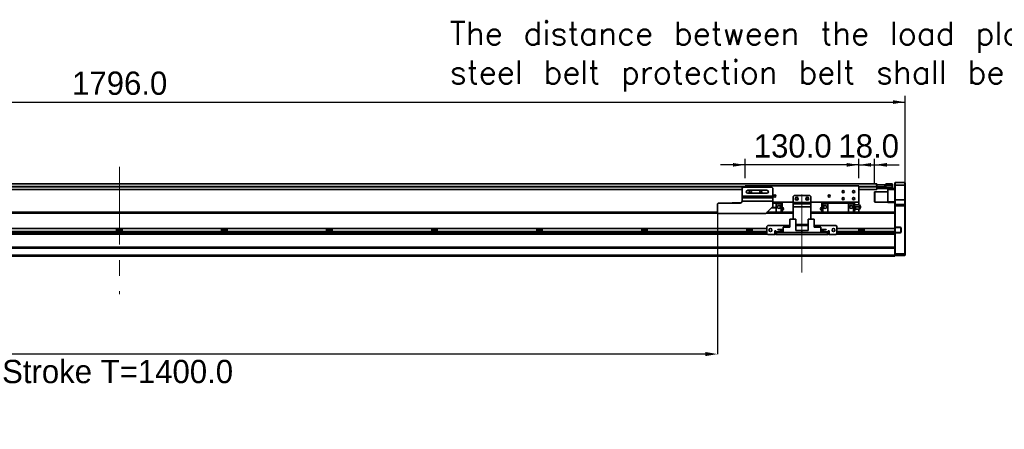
# Model space of a CAD drawing. Header units: millimetres. Extents: x 35 to 2905, y 35 to 2044.
# Tile 7 of 11: x 1025 to 2150, y 851 to 1319. Entities that reach past the tile are written whole.
import ezdxf

# ---------------------------------------------------------------- set-up
doc = ezdxf.new("R2010")
doc.units = ezdxf.units.MM
doc.header["$LTSCALE"] = 7
doc.header["$PDSIZE"] = -1
doc.linetypes.add('CENTERX2', pattern=[20.32, 12.7, -2.54, 2.54, -2.54])
doc.layers.add('黑色实线', color=7, linetype='Continuous')
doc.styles.add('SLDTEXTSTYLE8', font='txt')
doc.styles.add('SLDTEXTSTYLE9', font='txt', dxfattribs={"bigfont": 'bigfont'})
doc.dimstyles.new('SLDDIMSTYLE0', dxfattribs={"dimtxt": 26.6, "dimasz": 14, "dimexe": 0, "dimexo": 0.0625, "dimgap": 6.65, "dimtad": 2, "dimdec": 1, "dimrnd": 1e-09, "dimzin": 4, "dimdsep": 46, "dimtxsty": 'SLDTEXTSTYLE8', "dimsah": 1, "dimcen": 0.09, "dimadec": 0, "dimazin": 1, "dimtfac": 1, "dimtdec": 1, "dimtmove": 0, "dimatfit": 0, "dimfxl": 0, "dimfrac": 2, "dimtolj": 1, "dimtzin": 12, "dimarcsym": 0})
doc.dimstyles.new('SLDDIMSTYLE5', dxfattribs={"dimtxt": 26.6, "dimasz": 14, "dimexe": 0, "dimexo": 0.0625, "dimgap": 6.65, "dimtad": 2, "dimdec": 1, "dimrnd": 1e-09, "dimzin": 4, "dimdsep": 46, "dimtxsty": 'SLDTEXTSTYLE8', "dimsah": 1, "dimcen": 0.09, "dimadec": 0, "dimazin": 1, "dimtfac": 1, "dimtdec": 1, "dimtofl": 0, "dimtmove": 0, "dimatfit": 3, "dimfxl": 0, "dimfrac": 2, "dimtolj": 1, "dimtzin": 12, "dimarcsym": 0})

# ---------------------------------------------------------------- blocks, each defined once
blk = doc.blocks.new('SW_NOTE_4')
at = {"layer": '黑色实线', "color": 0, "insert": (-876.2, 68.1), "char_height": 26.6, "attachment_point": 1, "style": 'SLDTEXTSTYLE9'}
blk.add_mtext('The distance between the load plate and the \\Psteel belt protection belt shall be greater than 4mm', dxfattribs=at)
blk = doc.blocks.new('_D_19')
at = {"layer": '黑色实线'}
for p, q in [((240.7, 1115.8), (240.7, 1232.3)), ((2036.7, 1115.8), (2036.7, 1232.3)), ((240.7, 1225.3), (2036.7, 1225.3))]:
    blk.add_line(p, q, dxfattribs=at)
for points in [[(240.7, 1225.3), (254.7, 1223.2), (254.7, 1227.4)], [(2036.7, 1225.3), (2022.7, 1227.4), (2022.7, 1223.2)]]:
    blk.add_solid(points, dxfattribs=at)
at = {"layer": '黑色实线', "insert": (1084.6, 1260.2), "char_height": 26.6, "attachment_point": 1, "style": 'SLDTEXTSTYLE8'}
blk.add_mtext('1796.0', dxfattribs=at)
blk = doc.blocks.new('_D_21')
at = {"layer": '黑色实线'}
for p, q in [((1853.7, 1138.3), (1853.7, 1160.6)), ((1983.7, 1138.3), (1983.7, 1160.6)), ((1853.7, 1153.6), (1825.7, 1153.6)), ((1983.7, 1153.6), (1853.7, 1153.6)), ((1983.7, 1153.6), (2011.7, 1153.6))]:
    blk.add_line(p, q, dxfattribs=at)
for points in [[(1853.7, 1153.6), (1839.7, 1155.7), (1839.7, 1151.5)], [(1983.7, 1153.6), (1997.7, 1151.5), (1997.7, 1155.7)]]:
    blk.add_solid(points, dxfattribs=at)
at = {"layer": '黑色实线', "insert": (1863.6, 1188.5), "char_height": 26.6, "attachment_point": 1, "style": 'SLDTEXTSTYLE8'}
blk.add_mtext('130.0', dxfattribs=at)
blk = doc.blocks.new('_D_23')
at = {"layer": '黑色实线'}
for p, q in [((1983.7, 1138.3), (1983.7, 1160.6)), ((2001.7, 1131.5), (2001.7, 1160.6)), ((1983.7, 1153.6), (1955.7, 1153.6)), ((1983.7, 1153.6), (2001.7, 1153.6)), ((2001.7, 1153.6), (2029.7, 1153.6))]:
    blk.add_line(p, q, dxfattribs=at)
for points in [[(1983.7, 1153.6), (1969.7, 1155.7), (1969.7, 1151.5)], [(2001.7, 1153.6), (2015.7, 1151.5), (2015.7, 1155.7)]]:
    blk.add_solid(points, dxfattribs=at)
at = {"layer": '黑色实线', "insert": (1960.3, 1188.5), "char_height": 26.6, "attachment_point": 1, "style": 'SLDTEXTSTYLE8'}
blk.add_mtext('18.0', dxfattribs=at)
blk = doc.blocks.new('_D_24')
at = {"layer": 'Defpoints', "color": 0}
for p in [(422.2, 1102.4), (1822.2, 1098.9), (422.2, 937.4)]:
    blk.add_point(p, dxfattribs=at)
at = {"layer": '黑色实线', "color": 0, "lineweight": -2}
for p, q in [((422.2, 1102.4), (422.2, 937.4)), ((1822.2, 1098.9), (1822.2, 937.4)), ((1808.2, 937.4), (436.2, 937.4))]:
    blk.add_line(p, q, dxfattribs=at)
at = {"layer": '黑色实线', "color": 0}
for points in [[(436.2, 939.8), (436.2, 935.1), (422.2, 937.4)], [(1808.2, 939.8), (1808.2, 935.1), (1822.2, 937.4)]]:
    blk.add_solid(points, dxfattribs=at)
at = {"layer": '黑色实线', "color": 0, "insert": (1136.6, 930.8), "char_height": 26.6, "attachment_point": 2, "style": 'SLDTEXTSTYLE8'}
blk.add_mtext('\\A1;Stroke T=1400.0', dxfattribs=at)

msp = doc.modelspace()

# ---------------------------------------------------------------- linework, layer by layer
at = {"color": 7, "linetype": 'Continuous', "lineweight": 35}
for p, q in [((2004.1842359, 1131.7924454), (273.1843489, 1131.7924454)), ((1850.1843112, 1125.2924471), (429.1843372, 1125.2924471)), ((1851.1843579, 1127.9424473), (1850.1843112, 1126.9424452)), ((1850.1843112, 1126.9424452), (1850.1843112, 1117.9424494)), ((1851.1843579, 1127.9424473), (1884.1843503, 1127.9424473)), ((1983.6842912, 1129.4424503), (1853.6842959, 1129.4424503)), ((1853.6842959, 1129.4424503), (1853.6842959, 1127.9424473)), ((1885.184397, 1126.9424452), (1884.1843503, 1127.9424473)), ((1885.184397, 1126.9424452), (1885.184397, 1117.9424494)), ((1983.6842912, 1129.4424503), (1983.6842912, 1110.9424463)), ((2004.1842359, 1125.2924471), (1983.6842912, 1125.2924471)), ((2003.7264722, 1130.6424483), (2003.7274259, 1130.6424483)), ((2003.7274259, 1130.4096847), (2003.7274259, 1130.6424483)), ((2003.7274259, 1130.6424483), (2004.2300122, 1130.6424483)), ((2004.1842359, 1131.7924454), (2004.1842359, 1130.6424483)), ((2004.1842359, 1129.1485026), (2004.1842359, 1128.7924468)), ((2004.1842359, 1128.7924468), (2004.1842359, 1128.2924457)), ((2004.2300122, 1128.6424442), (2004.1842359, 1128.6424442)), ((2004.1842359, 1128.1424507), (2004.4844048, 1128.4424483)), ((2004.1842359, 1128.4424483), (2004.4844048, 1128.4424483)), ((2004.1842359, 1128.2924457), (2004.1842359, 1125.2924471)), ((2004.1842359, 1128.1424507), (2004.4844048, 1128.1424507)), ((2004.1842359, 1127.9424473), (2004.4844048, 1127.9424473)), ((2004.1842359, 1126.7424493), (2004.4844048, 1126.4424442)), ((2004.2300122, 1130.6424483), (2004.2300122, 1128.6424442)), ((2004.2300122, 1130.6424483), (2013.2300752, 1130.6424483)), ((2004.2300122, 1128.6424442), (2013.2300752, 1128.6424442)), ((2004.4844048, 1128.1424507), (2004.4844048, 1128.4424483)), ((2004.4844048, 1128.4424483), (2014.6844285, 1128.4424483)), ((2014.6844285, 1128.1424507), (2004.4844048, 1128.1424507)), ((2004.4844048, 1128.1424507), (2004.4844048, 1127.9424473)), ((2004.4844048, 1127.9424473), (2004.4844048, 1126.4424442)), ((2004.4844048, 1127.9424473), (2021.8844312, 1127.9424473)), ((2021.8844312, 1126.4424442), (2004.4844048, 1126.4424442)), ((2013.2300752, 1128.6424442), (2013.2300752, 1130.6424483)), ((2013.2300752, 1130.6424483), (2013.7271779, 1130.6424483)), ((2013.7271779, 1128.6424442), (2013.2300752, 1128.6424442)), ((2013.7271779, 1130.6424483), (2013.7271779, 1128.6424442)), ((2013.7271779, 1128.6424442), (2014.1842263, 1128.6424442)), ((2014.1842263, 1128.4424483), (2014.1842263, 1128.6424442)), ((2014.6844285, 1131.9424479), (2021.8844312, 1131.9424479)), ((2014.6844285, 1130.4424449), (2014.6844285, 1131.9424479)), ((2021.8844312, 1130.4424449), (2014.6844285, 1130.4424449)), ((2014.6844285, 1128.1424507), (2014.6844285, 1130.4424449)), ((2016.6842835, 1125.4424497), (2016.6842835, 1126.4424442)), ((2024.684419, 1125.4424497), (2016.6842835, 1125.4424497)), ((2016.6842835, 1111.4424474), (2016.6842835, 1125.4424497)), ((2021.8844312, 1130.4424449), (2021.8844312, 1131.9424479)), ((2022.1843617, 1131.6424503), (2021.8844312, 1131.9424479)), ((2022.1843617, 1130.4424449), (2021.8844312, 1130.4424449)), ((2021.8844312, 1127.9424473), (2021.8844312, 1130.4424449)), ((2021.8844312, 1127.9424473), (2022.1843617, 1127.9424473)), ((2021.8844312, 1126.4424442), (2021.8844312, 1127.9424473)), ((2021.8844312, 1126.4424442), (2022.1843617, 1126.7424493)), ((2021.8844312, 1126.4424442), (2024.684419, 1126.4424442)), ((2022.1843617, 1131.6424503), (2022.1843617, 1130.4424449)), ((2022.1843617, 1130.4424449), (2022.1843617, 1127.9424473)), ((2022.1843617, 1127.9424473), (2022.1843617, 1126.7424493)), ((2024.9843495, 1133.442451), (2024.684419, 1133.1424459)), ((2024.684419, 1130.4424449), (2024.684419, 1133.1424459)), ((2024.9843495, 1130.4424449), (2024.684419, 1130.4424449)), ((2024.684419, 1113.4424477), (2024.684419, 1130.4424449)), ((2024.9843495, 1133.442451), (2024.9843495, 1130.4424449)), ((2024.9843495, 1133.442451), (2036.3843339, 1133.442451)), ((2024.9843495, 1130.4424449), (2024.9843495, 1113.4424477)), ((2036.3843339, 1130.4424449), (2024.9843495, 1130.4424449)), ((2036.3843339, 1130.4424449), (2036.3843339, 1133.442451)), ((2036.3843339, 1133.442451), (2036.6842645, 1133.1424459)), ((2036.3843339, 1113.4424477), (2036.3843339, 1130.4424449)), ((2036.3843339, 1130.4424449), (2036.6842645, 1130.4424449)), ((2036.6842645, 1133.1424459), (2036.6842645, 1130.4424449)), ((2036.6842645, 1130.4424449), (2036.6842645, 1113.4424477)), ((1850.1843112, 1117.9424494), (1885.184397, 1117.9424494)), ((1850.1843112, 1115.9494041), (1850.1843112, 1117.9424494)), ((1850.1843112, 1115.9494041), (1885.184397, 1115.9494041)), ((1850.1843112, 1111.9633175), (1850.1843112, 1115.9494041)), ((1878.6843913, 1124.5424493), (1856.6843169, 1124.5424493)), ((1856.6843169, 1121.3424473), (1878.6843913, 1121.3424473)), ((1885.184397, 1117.9424494), (1885.184397, 1115.9494041)), ((1885.184397, 1115.9494041), (1885.184397, 1111.9633175)), ((1909.6842902, 1118.4424466), (1908.6843627, 1117.4424483)), ((1908.6843627, 1117.4424483), (1908.6843627, 1110.4424491)), ((1927.6842969, 1118.4424466), (1909.6842902, 1118.4424466)), ((1928.6843436, 1117.4424483), (1927.6842969, 1118.4424466)), ((1928.6843436, 1117.4424483), (1928.6843436, 1110.4424491)), ((2001.9843476, 1122.9424483), (2001.6842978, 1122.642447)), ((2001.6842978, 1111.2424477), (2001.6842978, 1122.642447)), ((2016.6842835, 1122.9424483), (2001.9843476, 1122.9424483)), ((2001.9843476, 1122.9424483), (2001.9843476, 1110.9424463)), ((1823.1843608, 1109.942448), (1822.1843141, 1108.942446)), ((1822.1843141, 1098.9424481), (1822.1843141, 1108.942446)), ((1823.1843608, 1109.942448), (1848.1843369, 1109.942448)), ((1838.98436, 1110.1424477), (1838.7843268, 1109.942448)), ((1838.98436, 1110.1424477), (1838.98436, 1109.942448)), ((1838.98436, 1110.1424477), (1849.0561145, 1110.1424477)), ((1850.1843112, 1111.9633175), (1850.1843112, 1111.9424484)), ((1885.184397, 1111.9633175), (1850.1843112, 1111.9633175)), ((1877.1843808, 1097.9424461), (1885.184397, 1105.9424474)), ((1883.8843005, 1104.6424477), (1889.1843455, 1104.6424477)), ((1889.1843455, 1104.9424491), (1884.1843503, 1104.9424491)), ((1885.184397, 1111.9633175), (1885.184397, 1105.9424474)), ((1908.6843627, 1110.9424463), (1885.184397, 1110.9424463)), ((1885.184397, 1109.942448), (1889.1843455, 1109.942448)), ((1889.1843455, 1109.942448), (1889.1843455, 1110.9424463)), ((1889.1843455, 1109.942448), (1889.1843455, 1104.9424491)), ((1889.1843455, 1109.942448), (1895.034303, 1109.942448)), ((1895.034303, 1108.942446), (1889.1843455, 1108.942446)), ((1889.1843455, 1104.6424477), (1889.1843455, 1104.9424491)), ((1889.1843455, 1104.6424477), (1889.1843455, 1099.3824533)), ((1895.034303, 1108.942446), (1895.034303, 1109.942448)), ((1896.0343497, 1109.8424464), (1895.034303, 1109.8424464)), ((1895.034303, 1099.3824533), (1895.034303, 1108.942446)), ((1896.0343497, 1108.942446), (1895.034303, 1108.942446)), ((1896.0343497, 1109.8424464), (1896.0343497, 1108.942446)), ((1896.0343497, 1108.942446), (1896.0343497, 1099.3824533)), ((1908.6843627, 1110.4424491), (1928.6843436, 1110.4424491)), ((1908.6843627, 1108.942446), (1908.6843627, 1110.4424491)), ((1908.6843627, 1108.942446), (1928.6843436, 1108.942446)), ((1908.6843627, 1105.4424464), (1908.6843627, 1108.942446)), ((1928.6843436, 1105.4424464), (1908.6843627, 1105.4424464)), ((1908.6843627, 1105.4424464), (1908.6843627, 1091.6393406)), ((1983.6842912, 1110.9424463), (1928.6843436, 1110.9424463)), ((1928.6843436, 1110.4424491), (1928.6843436, 1108.942446)), ((1928.6843436, 1108.942446), (1928.6843436, 1105.4424464)), ((1928.6843436, 1105.4424464), (1928.6843436, 1091.6393406)), ((1941.3343566, 1109.8424464), (1942.3344033, 1109.8424464)), ((1941.3343566, 1108.942446), (1941.3343566, 1109.8424464)), ((1941.3343566, 1099.3824533), (1941.3343566, 1108.942446)), ((1941.3343566, 1108.942446), (1942.3344033, 1108.942446)), ((1942.3344033, 1109.942448), (1948.1843608, 1109.942448)), ((1942.3344033, 1109.942448), (1942.3344033, 1108.942446)), ((1942.3344033, 1108.942446), (1942.3344033, 1099.3824533)), ((1948.1843608, 1108.942446), (1942.3344033, 1108.942446)), ((1948.1843608, 1110.9424463), (1948.1843608, 1109.942448)), ((1948.1843608, 1099.3824533), (1948.1843608, 1109.942448)), ((1948.1843608, 1109.942448), (1971.6843265, 1109.942448)), ((1971.6843265, 1110.9424463), (1971.6843265, 1109.942448)), ((1971.6843265, 1109.942448), (1971.6843265, 1099.3824533)), ((1977.5344031, 1109.942448), (1971.6843265, 1109.942448)), ((1971.6843265, 1108.942446), (1977.5344031, 1108.942446)), ((1977.5344031, 1109.942448), (1977.5344031, 1108.942446)), ((1978.5343307, 1109.8424464), (1977.5344031, 1109.8424464)), ((1977.5344031, 1108.942446), (1977.5344031, 1099.3824533)), ((1978.5343307, 1108.942446), (1977.5344031, 1108.942446)), ((1978.5343307, 1109.8424464), (1978.5343307, 1108.942446)), ((1978.5343307, 1108.942446), (1978.5343307, 1099.3824533)), ((1978.5343307, 1107.9424477), (1983.677377, 1107.9424477)), ((1978.5343307, 1105.4424464), (1983.677377, 1105.4424464)), ((1983.677377, 1102.9424488), (1979.9673455, 1102.9424488)), ((1983.6842912, 1110.9424463), (1983.6842912, 1107.9424477)), ((1983.6842912, 1102.9424488), (1983.6842912, 1099.4424491)), ((1985.4247468, 1105.1961451), (1985.4247468, 1105.6922643)), ((2001.6842978, 1111.2424477), (2001.9843476, 1110.9424463)), ((2001.9843476, 1110.9424463), (2016.6842835, 1110.9424463)), ((2016.6842835, 1111.4424474), (2024.684419, 1111.4424474)), ((2016.6842835, 1110.4424491), (2016.6842835, 1111.4424474)), ((2024.684419, 1110.4424491), (2016.6842835, 1110.4424491)), ((2024.9843495, 1113.4424477), (2024.684419, 1113.4424477)), ((2024.684419, 1108.1424474), (2024.684419, 1113.4424477)), ((2024.9843495, 1108.4424487), (2024.684419, 1108.1424474)), ((2024.684419, 1106.9424494), (2024.684419, 1108.1424474)), ((2024.9843495, 1106.9424494), (2024.684419, 1106.9424494)), ((2024.684419, 1099.0965969), (2024.684419, 1106.9424494)), ((2024.9843495, 1113.4424477), (2024.9843495, 1108.4424487)), ((2024.9843495, 1113.4424477), (2036.3843339, 1113.4424477)), ((2024.9843495, 1108.4424487), (2024.9843495, 1106.9424494)), ((2024.9843495, 1108.4424487), (2036.3843339, 1108.4424487)), ((2024.9843495, 1106.9424494), (2024.9843495, 1082.2924475)), ((2036.3843339, 1106.9424494), (2024.9843495, 1106.9424494)), ((2036.3843339, 1108.4424487), (2036.3843339, 1113.4424477)), ((2036.6842645, 1113.4424477), (2036.3843339, 1113.4424477)), ((2036.3843339, 1106.9424494), (2036.3843339, 1108.4424487)), ((2036.6842645, 1108.1424474), (2036.3843339, 1108.4424487)), ((2036.3843339, 1051.9424479), (2036.3843339, 1106.9424494)), ((2036.6842645, 1106.9424494), (2036.3843339, 1106.9424494)), ((2036.6842645, 1113.4424477), (2036.6842645, 1108.1424474)), ((2036.6842645, 1108.1424474), (2036.6842645, 1106.9424494)), ((2036.6842645, 1106.9424494), (2036.6842645, 1052.0667124)), ((1822.1843141, 1099.3824533), (368.6843412, 1099.3824533)), ((418.5343581, 1099.4424491), (1822.1843141, 1099.4424491)), ((1822.1843141, 1098.9424481), (1823.1843608, 1097.9424461)), ((1823.1843608, 1097.9424461), (1877.1843808, 1097.9424461)), ((1908.6843627, 1099.3824533), (1878.6243098, 1099.3824533)), ((1896.0343497, 1099.4424491), (1908.6843627, 1099.4424491)), ((1904.7343629, 1091.6393406), (1904.7343629, 1082.3393415)), ((1904.7343629, 1091.6393406), (1911.6843837, 1091.6393406)), ((1911.6843837, 1091.6393406), (1911.6843837, 1078.7393401)), ((1925.6843226, 1091.6393406), (1925.6843226, 1078.7393401)), ((1925.6843226, 1091.6393406), (1932.6343434, 1091.6393406)), ((1928.6843436, 1099.4424491), (1941.3343566, 1099.4424491)), ((2024.684419, 1099.3824533), (1928.6843436, 1099.3824533)), ((1932.6343434, 1091.6393406), (1932.6343434, 1082.3393415)), ((1978.5343307, 1099.4424491), (2018.684377, 1099.4424491)), ((2018.684377, 1099.4424491), (2018.684377, 1099.3824533)), ((2024.684419, 1099.0965969), (2024.684419, 1098.3824513)), ((2024.684419, 1080.8393403), (2024.684419, 1098.3824513)), ((1878.6843913, 1080.8393403), (398.6843424, 1080.8393403)), ((1135.514726, 1080.8393403), (1135.514726, 1077.4393405)), ((1141.8539184, 1077.4393405), (1141.8539184, 1080.8393403)), ((1255.5147307, 1080.8393403), (1255.5147307, 1077.4393405)), ((1261.8539231, 1077.4393405), (1261.8539231, 1080.8393403)), ((1375.5147355, 1080.8393403), (1375.5147355, 1077.4393405)), ((1381.8539279, 1077.4393405), (1381.8539279, 1080.8393403)), ((1495.5147403, 1080.8393403), (1495.5147403, 1077.4393405)), ((1501.8539327, 1077.4393405), (1501.8539327, 1080.8393403)), ((1615.514745, 1080.8393403), (1615.514745, 1077.4393405)), ((1621.8539374, 1077.4393405), (1621.8539374, 1080.8393403)), ((1735.5147498, 1080.8393403), (1735.5147498, 1077.4393405)), ((1741.8539422, 1077.4393405), (1741.8539422, 1080.8393403)), ((1855.5147546, 1080.8393403), (1855.5147546, 1077.4393405)), ((1861.853947, 1077.4393405), (1861.853947, 1080.8393403)), ((1879.6843188, 1084.1393403), (1878.6843913, 1083.1393401)), ((1878.6843913, 1083.1393401), (1878.6843913, 1075.1393407)), ((1904.7343629, 1084.1393403), (1879.6843188, 1084.1393403)), ((1897.1843617, 1076.1393408), (1897.1843617, 1082.3393415)), ((1897.1843617, 1082.3393415), (1904.7343629, 1082.3393415)), ((1925.6843226, 1085.4424487), (1911.6843837, 1085.4424487)), ((1925.6843226, 1084.1393403), (1911.6843837, 1084.1393403)), ((1957.6843875, 1084.1393403), (1932.6343434, 1084.1393403)), ((1940.1843446, 1082.3393415), (1932.6343434, 1082.3393415)), ((1940.1843446, 1082.3393415), (1940.1843446, 1076.1393408)), ((1958.684315, 1083.1393401), (1957.6843875, 1084.1393403)), ((1958.684315, 1075.1393407), (1958.684315, 1083.1393401)), ((2024.684419, 1080.8393403), (1958.684315, 1080.8393403)), ((1983.5147756, 1080.8393403), (1983.5147756, 1077.4393405)), ((1989.853968, 1077.4393405), (1989.853968, 1080.8393403)), ((2024.9843495, 1081.992448), (2024.684419, 1082.2924475)), ((2024.684419, 1082.2924475), (2024.9843495, 1082.2924475)), ((2024.684419, 1077.4393405), (2024.684419, 1080.8393403)), ((2024.9843495, 1082.2924475), (2031.1844247, 1082.2924475)), ((2024.9843495, 1082.2924475), (2025.1085656, 1081.992448)), ((2025.1085656, 1081.992448), (2024.9843495, 1081.992448)), ((2024.9843495, 1081.992448), (2024.9843495, 1076.2924475)), ((2031.1844247, 1081.992448), (2025.1085656, 1081.992448)), ((2031.1844247, 1082.2924475), (2031.1844247, 1081.992448)), ((2031.6843884, 1076.7924475), (2031.6843884, 1081.492447)), ((2031.984319, 1081.492447), (2031.6843884, 1081.492447)), ((2031.984319, 1081.492447), (2031.984319, 1076.7924475)), ((1879.4412511, 1074.3824483), (397.9274528, 1074.3824483)), ((1878.6843913, 1077.4393405), (398.6843424, 1077.4393405)), ((1141.8539184, 1079.439799), (1135.514726, 1079.439799)), ((1261.8539231, 1079.439799), (1255.5147307, 1079.439799)), ((1381.8539279, 1079.439799), (1375.5147355, 1079.439799)), ((1501.8539327, 1079.439799), (1495.5147403, 1079.439799)), ((1621.8539374, 1079.439799), (1615.514745, 1079.439799)), ((1741.8539422, 1079.439799), (1735.5147498, 1079.439799)), ((1861.853947, 1079.439799), (1855.5147546, 1079.439799)), ((1878.6843913, 1075.1393407), (1879.6843188, 1074.1393405)), ((1879.6843188, 1074.1393405), (1887.684335, 1074.1393405)), ((1888.6843818, 1078.1393412), (1887.684335, 1078.1393412)), ((1887.684335, 1078.1393412), (1887.684335, 1074.1393405)), ((1888.6843818, 1077.4393405), (1887.684335, 1077.4393405)), ((1888.6843818, 1074.3824483), (1887.684335, 1074.3824483)), ((1888.6843818, 1077.139341), (1888.6843818, 1078.1393412)), ((1888.6843818, 1077.139341), (1888.6843818, 1076.1393408)), ((1888.6843818, 1074.1393405), (1888.6843818, 1076.1393408)), ((1888.6843818, 1076.1393408), (1889.6843093, 1076.1393408)), ((1889.6843093, 1074.1393405), (1888.6843818, 1074.1393405)), ((1889.6843093, 1076.1393408), (1889.6843093, 1074.1393405)), ((1947.684397, 1076.1393408), (1889.6843093, 1076.1393408)), ((1947.684397, 1074.1393405), (1889.6843093, 1074.1393405)), ((1890.9842866, 1079.38934), (1890.9842866, 1079.6893413)), ((1890.9842866, 1079.6893413), (1897.1843617, 1079.6893413)), ((1890.9842866, 1079.38934), (1897.1843617, 1079.38934)), ((1893.3843272, 1076.7393407), (1893.3843272, 1077.4393405)), ((1893.3843272, 1077.4393405), (1897.1843617, 1077.4393405)), ((1893.3843272, 1076.7393407), (1897.1843617, 1076.7393407)), ((1897.1843617, 1076.1393408), (1918.6843532, 1076.1393408)), ((1918.6843532, 1078.7393401), (1911.6843837, 1078.7393401)), ((1918.6843532, 1076.1393408), (1918.6843532, 1078.7393401)), ((1918.6843532, 1078.7393401), (1925.6843226, 1078.7393401)), ((1940.1843446, 1076.1393408), (1918.6843532, 1076.1393408)), ((1946.3843005, 1079.6893413), (1940.1843446, 1079.6893413)), ((1946.3843005, 1079.38934), (1940.1843446, 1079.38934)), ((1943.9843791, 1077.4393405), (1940.1843446, 1077.4393405)), ((1943.9843791, 1076.7393407), (1940.1843446, 1076.7393407)), ((1943.9843791, 1077.4393405), (1943.9843791, 1076.7393407)), ((1946.3843005, 1079.6893413), (1946.3843005, 1079.38934)), ((1947.684397, 1074.1393405), (1947.684397, 1076.1393408)), ((1947.684397, 1076.1393408), (1948.6843246, 1076.1393408)), ((1948.6843246, 1074.1393405), (1947.684397, 1074.1393405)), ((1949.6843713, 1078.1393412), (1948.6843246, 1078.1393412)), ((1948.6843246, 1078.1393412), (1948.6843246, 1077.139341)), ((1949.6843713, 1077.4393405), (1948.6843246, 1077.4393405)), ((1948.6843246, 1076.1393408), (1948.6843246, 1077.139341)), ((1948.6843246, 1076.1393408), (1948.6843246, 1074.1393405)), ((1949.6843713, 1074.3824483), (1948.6843246, 1074.3824483)), ((1949.6843713, 1074.1393405), (1949.6843713, 1078.1393412)), ((1949.6843713, 1074.1393405), (1957.6843875, 1074.1393405)), ((1957.6843875, 1074.1393405), (1958.684315, 1075.1393407)), ((2024.684419, 1074.3824483), (1957.9274552, 1074.3824483)), ((2024.684419, 1077.4393405), (1958.684315, 1077.4393405)), ((1989.853968, 1079.439799), (1983.5147756, 1079.439799)), ((2024.684419, 1075.3824475), (2024.684419, 1077.4393405)), ((2024.9843495, 1076.2924475), (2024.684419, 1075.992448)), ((2024.9843495, 1075.992448), (2024.684419, 1075.992448)), ((2024.684419, 1075.3824475), (2024.684419, 1074.6683047)), ((2024.684419, 1059.0965908), (2024.684419, 1074.6683047)), ((2024.9843495, 1076.2924475), (2025.1085656, 1076.2924475)), ((2025.1085656, 1076.2924475), (2024.9843495, 1075.992448)), ((2024.9843495, 1075.992448), (2024.9843495, 1051.9424479)), ((2031.1844247, 1075.992448), (2024.9843495, 1075.992448)), ((2025.1085656, 1076.2924475), (2031.1844247, 1076.2924475)), ((2031.1844247, 1075.992448), (2031.1844247, 1076.2924475)), ((2031.984319, 1076.7924475), (2031.6843884, 1076.7924475)), ((2024.684419, 1059.3824479), (252.6843446, 1059.3824479)), ((2024.684419, 1058.3824478), (252.6843446, 1058.3824478)), ((2024.684419, 1059.0965908), (2024.684419, 1058.3824478)), ((2024.684419, 1050.4424476), (2024.684419, 1058.3824478)), ((2024.684419, 1050.4424476), (252.6843446, 1050.4424476)), ((2024.684419, 1049.4424474), (252.6843446, 1049.4424474)), ((2024.684419, 1052.0667124), (2024.9843495, 1051.9424479)), ((2024.684419, 1049.4424474), (2024.684419, 1050.4424476)), ((2024.684419, 1050.2424479), (2024.9843495, 1049.9424475)), ((2024.9843495, 1051.9424479), (2036.3843339, 1051.9424479)), ((2024.9843495, 1051.9424479), (2024.9843495, 1049.9424475)), ((2036.3843339, 1049.9424475), (2024.9843495, 1049.9424475)), ((2036.6842645, 1052.0667124), (2036.3843339, 1051.9424479)), ((2036.3843339, 1049.9424475), (2036.3843339, 1051.9424479)), ((2036.6842645, 1050.2424479), (2036.3843339, 1049.9424475)), ((2036.6842645, 1052.0667124), (2036.6842645, 1050.2424479))]:
    msp.add_line(p, q, dxfattribs=at)
at = {"color": 8, "linetype": 'Continuous', "lineweight": 35}
for p, q in [((1853.6842959, 1128.7924468), (423.6843484, 1128.7924468)), ((1853.6842959, 1128.2924457), (423.6843484, 1128.2924457)), ((2004.1842359, 1128.7924468), (1983.6842912, 1128.7924468)), ((2004.1842359, 1128.2924457), (1983.6842912, 1128.2924457)), ((1822.7443593, 1098.3824513), (368.6843412, 1098.3824513)), ((1908.6843627, 1098.3824513), (1877.6243823, 1098.3824513)), ((2024.684419, 1098.3824513), (1928.6843436, 1098.3824513)), ((1878.6843913, 1075.3824475), (398.6843424, 1075.3824475)), ((1888.6843818, 1075.3824475), (1887.684335, 1075.3824475)), ((1893.3843272, 1077.139341), (1888.6843818, 1077.139341)), ((1948.6843246, 1077.139341), (1943.9843791, 1077.139341)), ((1949.6843713, 1075.3824475), (1948.6843246, 1075.3824475)), ((2024.684419, 1075.3824475), (1958.684315, 1075.3824475))]:
    msp.add_line(p, q, dxfattribs=at)
at = {"color": 7, "linetype": 'Continuous', "lineweight": 35}
for centre, radius in [((1859.6843446, 1122.9424479), 1.25), ((1871.6843446, 1122.9424479), 1.25), ((1887.6843446, 1117.9424479), 1.25), ((1912.6843446, 1114.9424479), 1.7), ((1912.6843446, 1114.9424479), 1.25), ((1924.6843446, 1114.9424479), 1.7), ((1924.6843446, 1114.9424479), 1.25), ((1949.6843446, 1117.9424479), 1.25), ((1965.6843446, 1122.9424479), 1.25), ((1965.6843446, 1114.9424479), 1.25), ((1977.6843446, 1122.9424479), 1.25), ((1977.6843446, 1114.9424479), 1.25), ((1892.3343446, 1105.4424479), 1.65), ((1945.0343446, 1105.4424479), 1.65), ((1974.8343446, 1105.4424479), 1.65), ((1882.6843446, 1079.1393409), 1.7), ((1954.6843446, 1079.1393409), 1.7)]:
    msp.add_circle(centre, radius, dxfattribs=at)
for centre, radius, start, end in [((1856.6843446, 1122.9424479), 1.6, 90, 270), ((1878.6843446, 1122.9424479), 1.6, 270, 90), ((1848.1843446, 1111.9424479), 2, 270, 0), ((1895.6343446, 1103.4424479), 1.9, 282.3018808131, 77.8162850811), ((1941.7343446, 1103.4424479), 1.9, 102.1827014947, 257.7146881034), ((1978.1343446, 1103.4424479), 1.9, 282.3018808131, 77.8162850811), ((1982.1843446, 1105.4424479), 3.25, 309.3885433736, 355.6617036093), ((1982.1843446, 1105.4424479), 3.25, 4.3789033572, 50.6111993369), ((1985.4343446, 1105.4424479), 0.25, 267.7337980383, 0), ((1985.4343446, 1105.4424479), 0.25, 0, 92.2010558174), ((2031.1843446, 1081.4924479), 0.8, 0, 90), ((2031.1843446, 1081.4924479), 0.5, 0, 90), ((2031.1843446, 1076.7924479), 0.8, 270, 0), ((2031.1843446, 1076.7924479), 0.5, 270, 0)]:
    msp.add_arc(centre, radius, start, end, dxfattribs=at)
for points, knots in [([(1983.677377, 1107.9424477), (1983.8231627, 1107.7832634), (1984.1147269, 1107.4649024), (1984.2897193, 1106.861932), (1984.2374766, 1106.2521543), (1983.9993647, 1105.7654358), (1983.762254, 1105.5275874), (1983.677377, 1105.4424464)], [0, 0, 0, 0, 0.21942132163, 0.43883205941, 0.6582487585, 0.8776655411, 1, 1, 1, 1]), ([(1984.2371839, 1107.9424477), (1984.2344529, 1107.9424477), (1984.2279227, 1107.9424477), (1983.9969715, 1107.9424477), (1983.761623, 1107.9424477), (1983.677377, 1107.9424477)], [0, 0, 0, 0, 0.3157806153, 0.7550751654, 1, 1, 1, 1]), ([(1983.677377, 1105.4424464), (1983.8231628, 1105.2832632), (1984.1147291, 1104.9649025), (1984.2897186, 1104.3619335), (1984.2374755, 1103.7521552), (1983.999366, 1103.2654337), (1983.7622541, 1103.0275883), (1983.677377, 1102.9424488)], [0, 0, 0, 0, 0.2194201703, 0.4388326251, 0.6582478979, 0.8776657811, 1, 1, 1, 1]), ([(1983.677377, 1102.9424488), (1983.8198463, 1102.9424488), (1984.1047792, 1102.9424488), (1984.2758034, 1102.9424488), (1984.2440657, 1102.9424488), (1984.2370646, 1102.9424488)], [0, 0, 0, 0, 0.4380257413, 0.8760337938, 1, 1, 1, 1])]:
    msp.add_open_spline(points, degree=3, knots=knots, dxfattribs=at)
at = {"layer": '黑色实线', "linetype": 'CENTERX2', "lineweight": 18}
for p, q in [((1138.6843446, 1151.3924479), (1138.6843446, 1005.7924479)), ((1918.6843446, 1030.6893409), (1918.6843446, 1127.5893409))]:
    msp.add_line(p, q, dxfattribs=at)

# ---------------------------------------------------------------- block references
at = {"layer": '黑色实线'}
msp.add_blockref('SW_NOTE_4', (2392.474554, 1249.0257607), dxfattribs=at)

# ---------------------------------------------------------------- dimensions: what is measured, and where the dimension line sits
for base, p1, p2, dimstyle, picture, middle in [((2036.6843446, 1225.3434697), (240.6843446, 1106.9424479), (2036.6843446, 1106.9424479), 'SLDDIMSTYLE5', '_D_19', (1136.6167033, 1225.3434697)), ((1853.6843446, 1153.5856396), (1983.6843446, 1129.4424479), (1853.6843446, 1129.4424479), 'SLDDIMSTYLE0', '_D_21', (1905.9846316, 1153.5856396)), ((2001.6843446, 1153.5856396), (1983.6843446, 1129.4424479), (2001.6843446, 1122.6424479), 'SLDDIMSTYLE0', '_D_23', (1993.0266509, 1153.5856396))]:
    dim = msp.add_linear_dim(base=base, p1=p1, p2=p2, dimstyle=dimstyle, dxfattribs=at)
    dim.commit()
    dim.dimension.update_dxf_attribs({"geometry": picture, "text_midpoint": middle, "dimtype": 160})
dim = msp.add_linear_dim(base=(422.1843446, 937.4424479), p1=(1822.1843446, 1098.9424479), p2=(422.1843446, 1102.4424479), text='Stroke T=<>', dimstyle='SLDDIMSTYLE5', dxfattribs=at)
dim.commit()
dim.dimension.update_dxf_attribs({"geometry": '_D_24', "text_midpoint": (1136.6167033, 937.4424479), "dimtype": 160})

doc.saveas('drawing.dxf')
